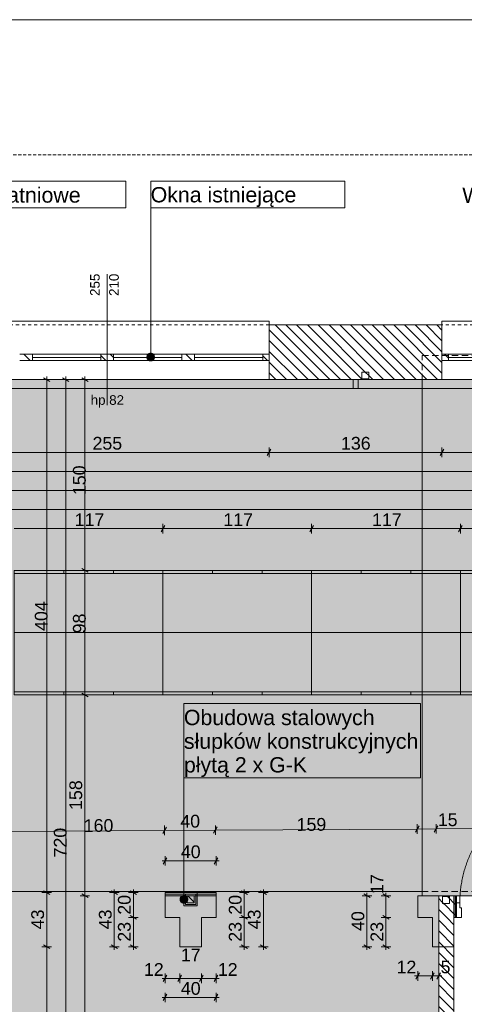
# Model space of a CAD drawing. Extents: x 180 to 6240, y 54 to 2910.
# Tile 15 of 17: x 3713 to 4412, y 1361 to 2910. Entities that reach past the tile are written whole.
import ezdxf
from ezdxf.xclip import XClip

# ---------------------------------------------------------------- set-up
doc = ezdxf.new("R2010")
doc.units = 0
doc.header["$MEASUREMENT"] = 0
doc.header["$XCLIPFRAME"] = 0
doc.linetypes.add('Przerywana', pattern=[48, 24, -24])
doc.linetypes.add('Przerywana długa', pattern=[78, 50, -28])
for name, color, linetype in [('280-A Dachy Powłoki', 7, 'Continuous'), ('300-W Płytki podłogi', 7, 'Continuous'), ('320-W Umeblowanie', 7, 'Continuous'), ('399-W Wymiary i opisy', 7, 'Continuous'), ('420-K Ściany', 7, 'Continuous'), ('422-K ściany etap 2', 7, 'Continuous'), ('440-K Słupy', 7, 'Continuous'), ('460-K Stropy - wymieniane warstwy', 7, 'Continuous'), ('810-G Ogólne', 7, 'Continuous'), ('820-G Rysunki Obrazki', 7, 'Continuous'), ('840-G Znaczniki ogólne', 7, 'Continuous')]:
    doc.layers.add(name, color=color, linetype=linetype)
doc.styles.add('STYL_AUTOMATYCZNY_2', font='arial.ttf')
doc.styles.add('STYL_AUTOMATYCZNY_3', font='arial.ttf')
pattern_1 = [(135, (4271.063, -7264.17), (8.485281, 8.485281), [])]
pattern_2 = [(0, (4271.063, -7264.17), (0, 15), [0, -15])]

# ---------------------------------------------------------------- blocks, each defined once
blk = doc.blocks.new('*X2')
at = {"layer": '300-W Płytki podłogi', "linetype": 'Continuous', "lineweight": 25}
blk.add_hatch(color=150, dxfattribs=at).paths.add_polyline_path([(361.2, 903.8), (4372.1, 903.8), (4372.1, 1531.8), (5174.1, 1531.8), (5174.1, 2343.8), (425.2, 2343.8), (425.2, 2301.8), (361.2, 2301.8)])
blk = doc.blocks.new('Rysunek_1_1', base_point=(4271.1, -7264.2))
at = {"layer": '320-W Umeblowanie', "linetype": 'Continuous', "lineweight": 0}
h = blk.add_hatch(dxfattribs=at)
h.set_pattern_fill('Gips_0001', color=94, style=0, pattern_type=2)
h.set_pattern_definition(pattern_2)
h.paths.add_polyline_path([(3973.6, 1536.8), (3971.1, 1536.8), (3973.6, 1534.3)])
h = blk.add_hatch(dxfattribs=at)
h.set_pattern_fill('Gips_0001', color=94, style=0, pattern_type=2)
h.set_pattern_definition(pattern_2)
h.paths.add_polyline_path([(3973.6, 1534.3), (3971.1, 1536.8), (3971.1, 1534.3)])
h = blk.add_hatch(dxfattribs=at)
h.set_pattern_fill('Gips_0001', color=94, style=0, pattern_type=2)
h.set_pattern_definition(pattern_2)
h.paths.add_polyline_path([(3973.6, 1518.3), (3973.6, 1534.3), (3971.1, 1534.3), (3971.1, 1518.3)])
h = blk.add_hatch(dxfattribs=at)
h.set_pattern_fill('Gips_0001', color=94, style=0, pattern_type=2)
h.set_pattern_definition(pattern_2)
h.paths.add_polyline_path([(3973.6, 1534.3), (3989.6, 1534.3), (3989.6, 1536.8), (3973.6, 1536.8)])
h = blk.add_hatch(dxfattribs=at)
h.set_pattern_fill('Gips_0001', color=94, style=0, pattern_type=2)
h.set_pattern_definition(pattern_2)
h.paths.add_polyline_path([(3976.1, 1534.3), (3973.6, 1534.3), (3976.1, 1531.8)])
h = blk.add_hatch(dxfattribs=at)
h.set_pattern_fill('Gips_0001', color=94, style=0, pattern_type=2)
h.set_pattern_definition(pattern_2)
h.paths.add_polyline_path([(3976.1, 1531.8), (3973.6, 1534.3), (3973.6, 1531.8)])
h = blk.add_hatch(dxfattribs=at)
h.set_pattern_fill('Gips_0001', color=94, style=0, pattern_type=2)
h.set_pattern_definition(pattern_2)
h.paths.add_polyline_path([(3976.1, 1531.8), (3987.1, 1531.8), (3987.1, 1534.3), (3976.1, 1534.3)])
h = blk.add_hatch(dxfattribs=at)
h.set_pattern_fill('Gips_0001', color=94, style=0, pattern_type=2)
h.set_pattern_definition(pattern_2)
h.paths.add_polyline_path([(3987.1, 1531.8), (3989.6, 1534.3), (3987.1, 1534.3)])
h = blk.add_hatch(dxfattribs=at)
h.set_pattern_fill('Gips_0001', color=94, style=0, pattern_type=2)
h.set_pattern_definition(pattern_2)
h.paths.add_polyline_path([(3987.1, 1531.8), (3989.6, 1531.8), (3989.6, 1534.3)])
h = blk.add_hatch(dxfattribs=at)
h.set_pattern_fill('Gips_0001', color=94, style=0, pattern_type=2)
h.set_pattern_definition(pattern_2)
h.paths.add_polyline_path([(3989.6, 1534.3), (3992.1, 1536.8), (3989.6, 1536.8)])
h = blk.add_hatch(dxfattribs=at)
h.set_pattern_fill('Gips_0001', color=94, style=0, pattern_type=2)
h.set_pattern_definition(pattern_2)
h.paths.add_polyline_path([(3989.6, 1534.3), (3992.1, 1534.3), (3992.1, 1536.8)])
h = blk.add_hatch(dxfattribs=at)
h.set_pattern_fill('Gips_0001', color=94, style=0, pattern_type=2)
h.set_pattern_definition(pattern_2)
h.paths.add_polyline_path([(3989.6, 1534.3), (3989.6, 1518.3), (3992.1, 1518.3), (3992.1, 1534.3)])
h = blk.add_hatch(dxfattribs=at)
h.set_pattern_fill('Gips_0001', color=94, style=0, pattern_type=2)
h.set_pattern_definition(pattern_2)
h.paths.add_polyline_path([(3971.1, 1518.3), (3971.1, 1515.8), (3973.6, 1518.3)])
h = blk.add_hatch(dxfattribs=at)
h.set_pattern_fill('Gips_0001', color=94, style=0, pattern_type=2)
h.set_pattern_definition(pattern_2)
h.paths.add_polyline_path([(3973.6, 1518.3), (3971.1, 1515.8), (3973.6, 1515.8)])
h = blk.add_hatch(dxfattribs=at)
h.set_pattern_fill('Gips_0001', color=94, style=0, pattern_type=2)
h.set_pattern_definition(pattern_2)
h.paths.add_polyline_path([(3976.1, 1520.8), (3976.1, 1531.8), (3973.6, 1531.8), (3973.6, 1520.8)])
h = blk.add_hatch(dxfattribs=at)
h.set_pattern_fill('Gips_0001', color=94, style=0, pattern_type=2)
h.set_pattern_definition(pattern_2)
h.paths.add_polyline_path([(3976.1, 1520.8), (3973.6, 1518.3), (3976.1, 1518.3)])
h = blk.add_hatch(dxfattribs=at)
h.set_pattern_fill('Gips_0001', color=94, style=0, pattern_type=2)
h.set_pattern_definition(pattern_2)
h.paths.add_polyline_path([(3973.6, 1520.8), (3973.6, 1518.3), (3976.1, 1520.8)])
h = blk.add_hatch(dxfattribs=at)
h.set_pattern_fill('Gips_0001', color=94, style=0, pattern_type=2)
h.set_pattern_definition(pattern_2)
h.paths.add_polyline_path([(3989.6, 1518.3), (3973.6, 1518.3), (3973.6, 1515.8), (3989.6, 1515.8)])
h = blk.add_hatch(dxfattribs=at)
h.set_pattern_fill('Gips_0001', color=94, style=0, pattern_type=2)
h.set_pattern_definition(pattern_2)
h.paths.add_polyline_path([(3987.1, 1520.8), (3976.1, 1520.8), (3976.1, 1518.3), (3987.1, 1518.3)])
h = blk.add_hatch(dxfattribs=at)
h.set_pattern_fill('Gips_0001', color=94, style=0, pattern_type=2)
h.set_pattern_definition(pattern_2)
h.paths.add_polyline_path([(3987.1, 1531.8), (3987.1, 1520.8), (3989.6, 1520.8), (3989.6, 1531.8)])
h = blk.add_hatch(dxfattribs=at)
h.set_pattern_fill('Gips_0001', color=94, style=0, pattern_type=2)
h.set_pattern_definition(pattern_2)
h.paths.add_polyline_path([(3987.1, 1520.8), (3989.6, 1518.3), (3989.6, 1520.8)])
h = blk.add_hatch(dxfattribs=at)
h.set_pattern_fill('Gips_0001', color=94, style=0, pattern_type=2)
h.set_pattern_definition(pattern_2)
h.paths.add_polyline_path([(3987.1, 1518.3), (3989.6, 1518.3), (3987.1, 1520.8)])
h = blk.add_hatch(dxfattribs=at)
h.set_pattern_fill('Gips_0001', color=94, style=0, pattern_type=2)
h.set_pattern_definition(pattern_2)
h.paths.add_polyline_path([(3989.6, 1515.8), (3992.1, 1515.8), (3989.6, 1518.3)])
h = blk.add_hatch(dxfattribs=at)
h.set_pattern_fill('Gips_0001', color=94, style=0, pattern_type=2)
h.set_pattern_definition(pattern_2)
h.paths.add_polyline_path([(3989.6, 1518.3), (3992.1, 1515.8), (3992.1, 1518.3)])
at = {"layer": '420-K Ściany', "linetype": 'Continuous', "lineweight": 13}
h = blk.add_hatch(dxfattribs=at)
h.set_pattern_fill('Ściany_istniejące_0001', color=8, style=0, pattern_type=2)
h.set_pattern_definition(pattern_1)
h.paths.add_polyline_path([(4105.2, 2429.8), (4105.2, 2343.8), (4377.2, 2343.8), (4377.2, 2429.8)])
h.paths.add_polyline_path([(4262.2, 2344.8), (4251.2, 2344.8), (4251.2, 2355.8), (4262.2, 2355.8)], flags=0)
h = blk.add_hatch(dxfattribs=at)
h.set_pattern_fill('Ściany_istniejące_0001', color=8, style=0, pattern_type=2)
h.set_pattern_definition(pattern_1)
h.paths.add_polyline_path([(4372.1, 1497.8), (4396.1, 1497.8), (4380.5, 1519.8), (4378.1, 1519.8), (4378.1, 1523.3), (4372.1, 1531.8)])
h = blk.add_hatch(dxfattribs=at)
h.set_pattern_fill('Ściany_istniejące_0001', color=8, style=0, pattern_type=2)
h.set_pattern_definition(pattern_1)
h.paths.add_polyline_path([(4372.1, 1531.8), (4378.1, 1523.3), (4378.1, 1530.8), (4389.1, 1530.8), (4389.1, 1519.8), (4380.5, 1519.8), (4396.1, 1497.8), (4396.1, 1531.8)])
h = blk.add_hatch(dxfattribs=at)
h.set_pattern_fill('Ściany_istniejące_0001', color=8, style=0, pattern_type=2)
h.set_pattern_definition(pattern_1)
h.paths.add_polyline_path([(4396.1, 1497.8), (4399.2, 1497.8), (4399.2, 1531.8), (4396.1, 1531.8)])
h = blk.add_hatch(dxfattribs=at)
h.set_pattern_fill('Ściany_istniejące_0001', color=8, style=0, pattern_type=2)
h.set_pattern_definition(pattern_1)
h.paths.add_polyline_path([(4372.1, 1497.8), (4372.1, 903.8), (4396.1, 903.8), (4396.1, 1497.8)])
at = {"layer": '422-K ściany etap 2', "linetype": 'Continuous', "lineweight": 13}
h = blk.add_hatch(dxfattribs=at)
h.set_pattern_fill('Ściany_istniejące_0001', color=8, style=0, pattern_type=2)
h.set_pattern_definition(pattern_1)
h.paths.add_polyline_path([(3722.7, 2383.8), (3712.7, 2383.8), (3712.7, 2373.8), (3722.7, 2373.8)])
h = blk.add_hatch(dxfattribs=at)
h.set_pattern_fill('Ściany_istniejące_0001', color=8, style=0, pattern_type=2)
h.set_pattern_definition(pattern_1)
h.paths.add_polyline_path([(3722.7, 2373.8), (3732.7, 2373.8), (3732.7, 2383.8), (3722.7, 2383.8)])
h = blk.add_hatch(dxfattribs=at)
h.set_pattern_fill('Ściany_istniejące_0001', color=8, style=0, pattern_type=2)
h.set_pattern_definition(pattern_1)
h.paths.add_polyline_path([(3850.2, 2383.8), (3840.2, 2383.8), (3840.2, 2373.8), (3850.2, 2373.8)])
h = blk.add_hatch(dxfattribs=at)
h.set_pattern_fill('Ściany_istniejące_0001', color=8, style=0, pattern_type=2)
h.set_pattern_definition(pattern_1)
h.paths.add_polyline_path([(3850.2, 2373.8), (3860.2, 2373.8), (3860.2, 2383.8), (3850.2, 2383.8)])
h = blk.add_hatch(dxfattribs=at)
h.set_pattern_fill('Ściany_istniejące_0001', color=8, style=0, pattern_type=2)
h.set_pattern_definition(pattern_1)
h.paths.add_polyline_path([(3977.7, 2383.8), (3967.7, 2383.8), (3967.7, 2373.8), (3977.7, 2373.8)])
h = blk.add_hatch(dxfattribs=at)
h.set_pattern_fill('Ściany_istniejące_0001', color=8, style=0, pattern_type=2)
h.set_pattern_definition(pattern_1)
h.paths.add_polyline_path([(3977.7, 2373.8), (3987.7, 2373.8), (3987.7, 2383.8), (3977.7, 2383.8)])
h = blk.add_hatch(dxfattribs=at)
h.set_pattern_fill('Ściany_istniejące_0001', color=8, style=0, pattern_type=2)
h.set_pattern_definition(pattern_1)
h.paths.add_polyline_path([(4105.2, 2383.8), (4095.2, 2383.8), (4095.2, 2373.8), (4105.2, 2373.8)])
h = blk.add_hatch(dxfattribs=at)
h.set_pattern_fill('Ściany_istniejące_0001', color=8, style=0, pattern_type=2)
h.set_pattern_definition(pattern_1)
h.paths.add_polyline_path([(4377.2, 2373.8), (4387.2, 2373.8), (4387.2, 2383.8), (4377.2, 2383.8)])
at = {"layer": '440-K Słupy', "linetype": 'Continuous', "lineweight": 13}
h = blk.add_hatch(dxfattribs=at)
h.set_pattern_fill('Ściany_istniejące_0001', color=8, style=0, pattern_type=2)
h.set_pattern_definition(pattern_1)
h.paths.add_polyline_path([(4251.2, 2344.8), (4262.2, 2344.8), (4262.2, 2355.8), (4251.2, 2355.8)])
h = blk.add_hatch(dxfattribs=at)
h.set_pattern_fill('Ściany_istniejące_0001', color=8, style=0, pattern_type=2)
h.set_pattern_definition(pattern_1)
h.paths.add_polyline_path([(3976.1, 1520.8), (3987.1, 1520.8), (3987.1, 1531.8), (3976.1, 1531.8)])
h = blk.add_hatch(dxfattribs=at)
h.set_pattern_fill('Ściany_istniejące_0001', color=8, style=0, pattern_type=2)
h.set_pattern_definition(pattern_1)
h.paths.add_polyline_path([(4378.1, 1519.8), (4389.1, 1519.8), (4389.1, 1530.8), (4378.1, 1530.8)])
at = {"layer": '820-G Rysunki Obrazki', "linetype": 'Continuous', "lineweight": 13}
for points in [[(3912.8, 2379.2), (3913.2, 2376.9), (3914.5, 2374.9), (3916.5, 2373.6), (3918.8, 2373.2), (3921, 2373.6), (3923, 2374.9), (3924.3, 2376.9), (3924.8, 2379.2), (3924.3, 2381.5), (3923, 2383.4), (3921, 2384.7), (3918.8, 2385.2), (3916.5, 2384.7), (3914.5, 2383.4), (3913.2, 2381.5)], [(3965.1, 1526.3), (3965.5, 1524), (3966.8, 1522.1), (3968.8, 1520.8), (3971.1, 1520.3), (3973.4, 1520.8), (3975.3, 1522.1), (3976.6, 1524), (3977.1, 1526.3), (3976.6, 1528.6), (3975.3, 1530.6), (3973.4, 1531.9), (3971.1, 1532.3), (3968.8, 1531.9), (3966.8, 1530.6), (3965.5, 1528.6)]]:
    blk.add_hatch(color=154, dxfattribs=at).paths.add_polyline_path(points)
at = {"layer": '280-A Dachy Powłoki', "color": 7, "linetype": 'Przerywana długa', "lineweight": 13, "ltscale": 0.2, "flags": 128}
for points in [[(4346.1, 1531.8), (4346.1, 2382)], [(4346.1, 2382), (5174.1, 2382)], [(258.2, 2343.8), (4346.1, 2343.8)], [(4346.1, 2343.8), (4346.1, 1538.6)], [(258.2, 1538.6), (5174.1, 1538.6)], [(4346.1, 1538.6), (258.2, 1538.6)], [(5174.1, 1531.8), (4346.1, 1531.8)]]:
    blk.add_lwpolyline(points, dxfattribs=at)
at = {"layer": '300-W Płytki podłogi', "color": 150, "linetype": 'Continuous', "lineweight": 5, "ltscale": 0.2, "flags": 128}
blk.add_lwpolyline([(361.2, 903.8), (361.2, 2301.8), (425.2, 2301.8), (425.2, 2343.8), (5174.1, 2343.8), (5174.1, 1531.8), (4372.1, 1531.8), (4372.1, 903.8)], close=True, dxfattribs=at)
at = {"layer": '320-W Umeblowanie', "color": 150, "linetype": 'Continuous', "lineweight": 0, "ltscale": 0.2}
for p, q in [((3704.1, 2038.8), (3938.1, 2038.8)), ((3782.1, 2043.8), (3782.1, 2038.8)), ((3860.1, 2043.8), (3860.1, 2038.8)), ((3938.1, 2043.8), (3938.1, 2038.8)), ((3938.1, 2038.8), (4172.1, 2038.8)), ((4016.1, 2043.8), (4016.1, 2038.8)), ((4094.1, 2043.8), (4094.1, 2038.8)), ((4172.1, 2043.8), (4172.1, 2038.8)), ((4172.1, 2038.8), (4406.1, 2038.8)), ((4250.1, 2043.8), (4250.1, 2038.8)), ((4328.1, 2043.8), (4328.1, 2038.8)), ((4406.1, 2043.8), (4406.1, 2038.8)), ((4406.1, 2038.8), (4640.1, 2038.8)), ((3704.1, 1852.8), (3938.1, 1852.8)), ((3782.1, 1847.8), (3782.1, 1852.8)), ((3860.1, 1847.8), (3860.1, 1852.8)), ((3938.1, 1852.8), (4172.1, 1852.8)), ((3938.1, 1847.8), (3938.1, 1852.8)), ((4016.1, 1847.8), (4016.1, 1852.8)), ((4094.1, 1847.8), (4094.1, 1852.8)), ((4172.1, 1852.8), (4406.1, 1852.8)), ((4172.1, 1847.8), (4172.1, 1852.8)), ((4250.1, 1847.8), (4250.1, 1852.8)), ((4328.1, 1847.8), (4328.1, 1852.8)), ((4406.1, 1852.8), (4640.1, 1852.8)), ((4406.1, 1847.8), (4406.1, 1852.8))]:
    blk.add_line(p, q, dxfattribs=at)
at = {"layer": '320-W Umeblowanie', "color": 150, "linetype": 'Continuous', "lineweight": 0, "ltscale": 0.2, "flags": 128}
for points in [[(3704.1, 2043.8), (3938.1, 2043.8), (3938.1, 1945.8), (3704.1, 1945.8)], [(3938.1, 2043.8), (4172.1, 2043.8), (4172.1, 1945.8), (3938.1, 1945.8)], [(4172.1, 2043.8), (4406.1, 2043.8), (4406.1, 1945.8), (4172.1, 1945.8)], [(4406.1, 2043.8), (4640.1, 2043.8), (4640.1, 1945.8), (4406.1, 1945.8)], [(3704.1, 1847.8), (3938.1, 1847.8), (3938.1, 1945.8), (3704.1, 1945.8)], [(3938.1, 1847.8), (4172.1, 1847.8), (4172.1, 1945.8), (3938.1, 1945.8)], [(4172.1, 1847.8), (4406.1, 1847.8), (4406.1, 1945.8), (4172.1, 1945.8)], [(4406.1, 1847.8), (4640.1, 1847.8), (4640.1, 1945.8), (4406.1, 1945.8)]]:
    blk.add_lwpolyline(points, close=True, dxfattribs=at)
at = {"layer": '320-W Umeblowanie', "color": 94, "linetype": 'Continuous', "lineweight": 0, "ltscale": 0.2, "flags": 128}
for points in [[(4021.6, 1536.8), (3941.6, 1536.8)], [(3941.6, 1536.8), (3941.6, 1534.3)], [(4021.6, 1534.3), (3941.6, 1534.3)], [(3941.6, 1534.3), (3941.6, 1531.8)], [(3941.6, 1534.3), (4021.6, 1534.3)], [(3971.1, 1536.8), (3973.6, 1536.8)], [(3971.1, 1536.8), (3971.1, 1518.3)], [(3989.6, 1536.8), (3973.6, 1536.8)], [(3973.6, 1534.3), (3976.1, 1534.3)], [(3973.6, 1534.3), (3973.6, 1518.3)], [(3973.6, 1518.3), (3973.6, 1534.3)], [(3973.6, 1534.3), (3989.6, 1534.3)], [(3987.1, 1534.3), (3976.1, 1534.3)], [(3989.6, 1534.3), (3987.1, 1534.3)], [(3992.1, 1536.8), (3989.6, 1536.8)], [(3989.6, 1534.3), (3989.6, 1518.3)], [(3989.6, 1520.8), (3989.6, 1534.3)], [(3992.1, 1515.8), (3992.1, 1536.8)], [(4021.6, 1534.3), (4021.6, 1536.8)], [(4021.6, 1531.8), (4021.6, 1534.3)], [(3941.6, 1531.8), (4021.6, 1531.8)], [(3971.1, 1515.8), (3971.1, 1518.3)], [(3973.6, 1518.3), (3976.1, 1518.3)], [(3989.6, 1518.3), (3973.6, 1518.3)], [(3976.1, 1520.8), (3976.1, 1531.8)], [(3976.1, 1531.8), (3987.1, 1531.8)], [(3987.1, 1520.8), (3976.1, 1520.8)], [(3976.1, 1518.3), (3989.6, 1518.3)], [(3987.1, 1531.8), (3987.1, 1520.8)], [(3989.6, 1518.3), (3989.6, 1520.8)], [(3971.1, 1515.8), (3989.6, 1515.8)], [(3992.1, 1515.8), (3989.6, 1515.8)]]:
    blk.add_lwpolyline(points, dxfattribs=at)
at = {"layer": '399-W Wymiary i opisy', "color": 154, "linetype": 'Continuous', "lineweight": 13, "ltscale": 0.2}
for p, q in [((3762.7, 2343.8), (3747.7, 2343.8)), ((3760.2, 2340.9), (3750.2, 2346.7)), ((3755.2, 2343.8), (3755.2, 2348.7)), ((3755.2, 1536.8), (3755.2, 2343.8)), ((3792.7, 2343.8), (3777.7, 2343.8)), ((3790.2, 2340.9), (3780.2, 2346.7)), ((3785.2, 2343.8), (3785.2, 2348.7)), ((3785.2, 903.8), (3785.2, 2343.8)), ((3822.7, 2343.8), (3807.7, 2343.8)), ((3820.2, 2340.9), (3810.2, 2346.7)), ((3815.2, 2343.8), (3815.2, 2348.7)), ((3815.2, 2043.8), (3815.2, 2343.8)), ((4108, 2234.4), (4102.3, 2224.4)), ((4105.2, 2221.9), (4105.2, 2236.9)), ((4380, 2234.4), (4374.3, 2224.4)), ((4377.2, 2221.9), (4377.2, 2236.9)), ((3595.2, 2229.4), (4105.2, 2229.4)), ((4105.2, 2229.4), (4377.2, 2229.4)), ((4377.2, 2229.4), (4887.2, 2229.4)), ((361.2, 2199.4), (5174.1, 2199.4)), ((662.1, 2169.4), (4874.1, 2169.4)), ((662.1, 2139.4), (4874.1, 2139.4)), ((3704.1, 2109.4), (3938.1, 2109.4)), ((3940.9, 2114.4), (3935.2, 2104.4)), ((3938.1, 2101.9), (3938.1, 2116.9)), ((3938.1, 2109.4), (4172.1, 2109.4)), ((4174.9, 2114.4), (4169.2, 2104.4)), ((4172.1, 2101.9), (4172.1, 2116.9)), ((4172.1, 2109.4), (4406.1, 2109.4)), ((4408.9, 2114.4), (4403.2, 2104.4)), ((4406.1, 2101.9), (4406.1, 2116.9)), ((4406.1, 2109.4), (4640.1, 2109.4)), ((3810.2, 2046.7), (3820.2, 2040.9)), ((3822.7, 2043.8), (3807.7, 2043.8)), ((3815.2, 1847.8), (3815.2, 2043.8)), ((3822.7, 1847.8), (3807.7, 1847.8)), ((3810.2, 1850.7), (3820.2, 1844.9)), ((3815.2, 1531.8), (3815.2, 1847.8)), ((3940.7, 1642.2), (3940.8, 1627.2)), ((4020.7, 1642.6), (4020.8, 1627.6)), ((4335.4, 1631.9), (4341.1, 1641.9)), ((4338.2, 1644.4), (4338.3, 1629.4)), ((4365, 1632.1), (4370.7, 1642.1)), ((4367.8, 1644.6), (4367.9, 1629.6)), ((3940.8, 1634.7), (3620.8, 1632.8)), ((3937.9, 1629.6), (3943.6, 1639.7)), ((4020.8, 1635.1), (3940.8, 1634.7)), ((4017.9, 1630.1), (4023.6, 1640.1)), ((4338.3, 1636.9), (4020.8, 1635.1)), ((4367.9, 1637.1), (4338.3, 1636.9)), ((5173.4, 1641.7), (4367.9, 1637.1)), ((3936.7, 1586.8), (3941.6, 1586.8)), ((3944.4, 1591.8), (3938.7, 1581.8)), ((3941.6, 1579.3), (3941.6, 1594.3)), ((3941.6, 1586.8), (4021.6, 1586.8)), ((4018.7, 1581.8), (4024.4, 1591.8)), ((4021.6, 1579.3), (4021.6, 1594.3)), ((4021.6, 1586.8), (4026.5, 1586.8)), ((3762.7, 1536.8), (3747.7, 1536.8)), ((3750.2, 1539.7), (3760.2, 1533.9)), ((3755.2, 1451.8), (3755.2, 1536.8)), ((3810.2, 1534.7), (3820.2, 1528.9)), ((3869.1, 1536.8), (3854.1, 1536.8)), ((3866.6, 1533.9), (3856.6, 1539.7)), ((3861.6, 1536.8), (3861.6, 1541.7)), ((3861.6, 1451.8), (3861.6, 1536.8)), ((3899.1, 1536.8), (3884.1, 1536.8)), ((3896.6, 1533.9), (3886.6, 1539.7)), ((3891.6, 1536.8), (3891.6, 1541.7)), ((3891.6, 1497.8), (3891.6, 1536.8)), ((4073.6, 1536.8), (4058.6, 1536.8)), ((4071.1, 1533.9), (4061.1, 1539.7)), ((4066.1, 1536.8), (4066.1, 1541.7)), ((4066.1, 1497.8), (4066.1, 1536.8)), ((4103.6, 1536.8), (4088.6, 1536.8)), ((4101.1, 1533.9), (4091.1, 1539.7)), ((4096.1, 1536.8), (4096.1, 1541.7)), ((4096.1, 1451.8), (4096.1, 1536.8)), ((4264.1, 1528.9), (4254.1, 1534.7)), ((4259.1, 1531.8), (4259.1, 1536.7)), ((4294.1, 1528.9), (4284.1, 1534.7)), ((4289.1, 1531.8), (4289.1, 1536.7)), ((3822.7, 1531.8), (3807.7, 1531.8)), ((3815.2, 903.8), (3815.2, 1531.8)), ((4266.6, 1531.8), (4251.6, 1531.8)), ((4259.1, 1451.8), (4259.1, 1531.8)), ((4296.6, 1531.8), (4281.6, 1531.8)), ((4289.1, 1497.8), (4289.1, 1531.8)), ((3899.1, 1497.8), (3884.1, 1497.8)), ((3886.6, 1500.7), (3896.6, 1494.9)), ((3891.6, 1451.8), (3891.6, 1497.8)), ((4073.6, 1497.8), (4058.6, 1497.8)), ((4061.1, 1500.7), (4071.1, 1494.9)), ((4066.1, 1451.8), (4066.1, 1497.8)), ((4296.6, 1497.8), (4281.6, 1497.8)), ((4284.1, 1500.7), (4294.1, 1494.9)), ((4289.1, 1451.8), (4289.1, 1497.8)), ((3762.7, 1451.8), (3747.7, 1451.8)), ((3750.2, 1454.7), (3760.2, 1448.9)), ((3755.2, 903.8), (3755.2, 1451.8)), ((3869.1, 1451.8), (3854.1, 1451.8)), ((3856.6, 1454.7), (3866.6, 1448.9)), ((3861.6, 1446.9), (3861.6, 1451.8)), ((3899.1, 1451.8), (3884.1, 1451.8)), ((3886.6, 1454.7), (3896.6, 1448.9)), ((3891.6, 1446.9), (3891.6, 1451.8)), ((4073.6, 1451.8), (4058.6, 1451.8)), ((4061.1, 1454.7), (4071.1, 1448.9)), ((4066.1, 1446.9), (4066.1, 1451.8)), ((4103.6, 1451.8), (4088.6, 1451.8)), ((4091.1, 1454.7), (4101.1, 1448.9)), ((4096.1, 1446.9), (4096.1, 1451.8)), ((4266.6, 1451.8), (4251.6, 1451.8)), ((4254.1, 1454.7), (4264.1, 1448.9)), ((4259.1, 1446.9), (4259.1, 1451.8)), ((4296.6, 1451.8), (4281.6, 1451.8)), ((4284.1, 1454.7), (4294.1, 1448.9)), ((4289.1, 1446.9), (4289.1, 1451.8)), ((4341.9, 1410.7), (4336.2, 1400.7)), ((4339.1, 1398.2), (4339.1, 1413.2)), ((4364.9, 1410.7), (4359.2, 1400.7)), ((4362.1, 1398.2), (4362.1, 1413.2)), ((4369.2, 1400.7), (4374.9, 1410.7)), ((4372.1, 1398.2), (4372.1, 1413.2)), ((3936.7, 1401.9), (3941.6, 1401.9)), ((3944.4, 1406.9), (3938.7, 1396.9)), ((3941.6, 1394.4), (3941.6, 1409.4)), ((3941.6, 1401.9), (3964.6, 1401.9)), ((3967.4, 1406.9), (3961.7, 1396.9)), ((3964.6, 1394.4), (3964.6, 1409.4)), ((3964.6, 1401.9), (3998.6, 1401.9)), ((4001.4, 1406.9), (3995.7, 1396.9)), ((3998.6, 1394.4), (3998.6, 1409.4)), ((3998.6, 1401.9), (4021.6, 1401.9)), ((4018.7, 1396.9), (4024.4, 1406.9)), ((4021.6, 1394.4), (4021.6, 1409.4)), ((4021.6, 1401.9), (4026.5, 1401.9)), ((4334.2, 1405.7), (4339.1, 1405.7)), ((4339.1, 1405.7), (4362.1, 1405.7)), ((4362.1, 1405.7), (4372.1, 1405.7)), ((4372.1, 1405.7), (4377, 1405.7)), ((3941.6, 1364.4), (3941.6, 1379.4)), ((4021.6, 1364.4), (4021.6, 1379.4)), ((3936.7, 1371.9), (3941.6, 1371.9)), ((3944.4, 1376.9), (3938.7, 1366.9)), ((3941.6, 1371.9), (4021.6, 1371.9)), ((4018.7, 1366.9), (4024.4, 1376.9)), ((4021.6, 1371.9), (4026.5, 1371.9))]:
    blk.add_line(p, q, dxfattribs=at)
at = {"layer": '420-K Ściany', "color": 7, "linetype": 'Continuous', "lineweight": 13, "ltscale": 0.2}
for p, q in [((4399.2, 1520.8), (4399.2, 1531.8)), ((4399.2, 1497.8), (4399.2, 1520.8))]:
    blk.add_line(p, q, dxfattribs=at)
at = {"layer": '420-K Ściany', "color": 7, "linetype": 'Continuous', "lineweight": 50, "ltscale": 0.2}
for p, q in [((4399.2, 1520.8), (4399.2, 1531.8)), ((4399.2, 1497.8), (4399.2, 1520.8)), ((4399.2, 1497.8), (4399.2, 1520.8))]:
    blk.add_line(p, q, dxfattribs=at)
at = {"layer": '420-K Ściany', "color": 7, "linetype": 'Continuous', "lineweight": 20, "ltscale": 0.2}
for p, q in [((4405.3, 1520.8), (4399.2, 1520.8)), ((4399.2, 1520.8), (4399.2, 1497.8)), ((4405.3, 1512.8), (4405.3, 1520.8)), ((4407.7, 1512.8), (4405.3, 1512.8)), ((4407.7, 1497.8), (4407.7, 1512.8)), ((4399.2, 1497.8), (4407.7, 1497.8))]:
    blk.add_line(p, q, dxfattribs=at)
at = {"layer": '420-K Ściany', "color": 7, "linetype": 'Continuous', "lineweight": 13, "ltscale": 0.2, "flags": 128}
for points in [[(4377.2, 2429.8), (4105.2, 2429.8)], [(4105.2, 2343.8), (4377.2, 2343.8)], [(3964.6, 1531.8), (3941.6, 1531.8)], [(3941.6, 1497.8), (3941.6, 1531.8)], [(3976.1, 1531.8), (3964.6, 1531.8)], [(3998.6, 1531.8), (3987.1, 1531.8)], [(4021.6, 1531.8), (3998.6, 1531.8)], [(4021.6, 1497.8), (4021.6, 1531.8)], [(4362.1, 1531.8), (4339.1, 1531.8)], [(4339.1, 1497.8), (4339.1, 1531.8)], [(4396.1, 1531.8), (4362.1, 1531.8)], [(4372.1, 1531.8), (4372.1, 1497.8)], [(4399.2, 1531.8), (4372.1, 1531.8)], [(4396.1, 1451.8), (4396.1, 1531.8)], [(3941.6, 1497.8), (3964.6, 1497.8)], [(3964.6, 1497.8), (3964.6, 1451.8)], [(3998.6, 1451.8), (3998.6, 1497.8)], [(3998.6, 1497.8), (4021.6, 1497.8)], [(4339.1, 1497.8), (4362.1, 1497.8)], [(4362.1, 1497.8), (4362.1, 1451.8)], [(4372.1, 1497.8), (4372.1, 903.8)], [(4396.1, 1497.8), (4399.2, 1497.8)], [(4396.1, 903.8), (4396.1, 1497.8)], [(3998.6, 1451.8), (3964.6, 1451.8)], [(4396.1, 1451.8), (4362.1, 1451.8)]]:
    blk.add_lwpolyline(points, dxfattribs=at)
at = {"layer": '420-K Ściany', "color": 7, "linetype": 'Continuous', "lineweight": 13, "ltscale": 0.2}
blk.add_arc((4590.1, 1520.8), 184.8, 90, 180, dxfattribs=at)
at = {"layer": '422-K ściany etap 2', "color": 7, "linetype": 'Continuous', "lineweight": 15, "ltscale": 0.2}
blk.add_line((3850.2, 2509.8), (3850.2, 2303.8), dxfattribs=at)
at = {"layer": '422-K ściany etap 2', "color": 7, "linetype": 'Continuous', "lineweight": 13, "ltscale": 0.2}
for p, q in [((4105.2, 2435.8), (3595.2, 2435.8)), ((4105.2, 2429.8), (4105.2, 2435.8)), ((4887.2, 2435.8), (4377.2, 2435.8)), ((4377.2, 2435.8), (4377.2, 2429.8)), ((4105.2, 2383.8), (4105.2, 2429.8)), ((4105.2, 2383.8), (4105.2, 2429.8)), ((4377.2, 2383.8), (4377.2, 2429.8)), ((4377.2, 2383.8), (4377.2, 2429.8)), ((3722.7, 2383.8), (3712.7, 2383.8)), ((3712.7, 2373.8), (3722.7, 2373.8)), ((3732.7, 2383.8), (3722.7, 2383.8)), ((3722.7, 2373.8), (3732.7, 2373.8)), ((3732.7, 2373.8), (3732.7, 2383.8)), ((3840.2, 2383.8), (3732.7, 2383.8)), ((3840.2, 2378.8), (3732.7, 2378.8)), ((3732.7, 2373.8), (3840.2, 2373.8)), ((3850.2, 2383.8), (3840.2, 2383.8)), ((3840.2, 2383.8), (3840.2, 2373.8)), ((3840.2, 2373.8), (3850.2, 2373.8)), ((3860.2, 2383.8), (3850.2, 2383.8)), ((3850.2, 2373.8), (3860.2, 2373.8)), ((3860.2, 2373.8), (3860.2, 2383.8)), ((3967.7, 2383.8), (3860.2, 2383.8)), ((3967.7, 2378.8), (3860.2, 2378.8)), ((3860.2, 2373.8), (3967.7, 2373.8)), ((3977.7, 2383.8), (3967.7, 2383.8)), ((3967.7, 2383.8), (3967.7, 2373.8)), ((3967.7, 2373.8), (3977.7, 2373.8)), ((3987.7, 2383.8), (3977.7, 2383.8)), ((3977.7, 2373.8), (3987.7, 2373.8)), ((3987.7, 2373.8), (3987.7, 2383.8)), ((4095.2, 2383.8), (3987.7, 2383.8)), ((4095.2, 2378.8), (3987.7, 2378.8)), ((3987.7, 2373.8), (4095.2, 2373.8)), ((4105.2, 2383.8), (4095.2, 2383.8)), ((4095.2, 2383.8), (4095.2, 2373.8)), ((4095.2, 2373.8), (4105.2, 2373.8)), ((4105.2, 2373.8), (4105.2, 2383.8)), ((4105.2, 2373.8), (4105.2, 2383.8)), ((4105.2, 2373.8), (4105.2, 2383.8)), ((4105.2, 2343.8), (4105.2, 2373.8)), ((4105.2, 2343.8), (4105.2, 2373.8)), ((4377.2, 2373.8), (4377.2, 2383.8)), ((4387.2, 2383.8), (4377.2, 2383.8)), ((4377.2, 2373.8), (4377.2, 2383.8)), ((4377.2, 2373.8), (4377.2, 2383.8)), ((4377.2, 2343.8), (4377.2, 2373.8)), ((4377.2, 2373.8), (4387.2, 2373.8)), ((4377.2, 2343.8), (4377.2, 2373.8)), ((4387.2, 2373.8), (4387.2, 2383.8)), ((4494.7, 2383.8), (4387.2, 2383.8)), ((4494.7, 2378.8), (4387.2, 2378.8)), ((4387.2, 2373.8), (4494.7, 2373.8)), ((4105.2, 2343.8), (4245.2, 2343.8)), ((4105.2, 2343.8), (4245.2, 2343.8)), ((4377.2, 2343.8), (4237.2, 2343.8)), ((4237.2, 2329.8), (4237.2, 2343.8)), ((4377.2, 2343.8), (4237.2, 2343.8)), ((4245.2, 2343.8), (4245.2, 2329.8)), ((4245.2, 2329.8), (3455.2, 2329.8)), ((5027.2, 2329.8), (4237.2, 2329.8))]:
    blk.add_line(p, q, dxfattribs=at)
at = {"layer": '422-K ściany etap 2', "color": 7, "linetype": 'Przerywana', "lineweight": 13, "ltscale": 0.2}
for p, q in [((4105.2, 2429.8), (3595.2, 2429.8)), ((4887.2, 2429.8), (4377.2, 2429.8)), ((4105.2, 2343.8), (3595.2, 2343.8)), ((4887.2, 2343.8), (4377.2, 2343.8))]:
    blk.add_line(p, q, dxfattribs=at)
at = {"layer": '440-K Słupy', "color": 7, "linetype": 'Continuous', "lineweight": 13, "ltscale": 0.2, "flags": 128}
for points in [[(4251.2, 2344.8), (4262.2, 2344.8), (4262.2, 2355.8), (4251.2, 2355.8)], [(3976.1, 1520.8), (3987.1, 1520.8), (3987.1, 1531.8), (3976.1, 1531.8)], [(4378.1, 1519.8), (4389.1, 1519.8), (4389.1, 1530.8), (4378.1, 1530.8)]]:
    blk.add_lwpolyline(points, close=True, dxfattribs=at)
at = {"layer": '460-K Stropy - wymieniane warstwy', "color": 94, "linetype": 'Continuous', "lineweight": 0, "ltscale": 0.2, "flags": 128}
blk.add_lwpolyline([(361.2, 903.8), (4372.1, 903.8), (4372.1, 1531.8), (5174.1, 1531.8), (5174.1, 2343.8), (4489.1, 2343.8), (361.2, 2343.8)], close=True, dxfattribs=at)
at = {"layer": '820-G Rysunki Obrazki', "color": 154, "linetype": 'Continuous', "lineweight": 13, "ltscale": 0.2}
for p, q in [((3879.9, 2655.8), (3558.9, 2655.8)), ((3879.9, 2614.1), (3879.9, 2655.8)), ((4224.3, 2655.8), (3918.8, 2655.8)), ((3918.8, 2655.8), (3918.8, 2614.1)), ((4224.3, 2614.1), (4224.3, 2655.8)), ((3558.9, 2614.1), (3879.9, 2614.1)), ((3558.9, 2614.1), (3879.9, 2614.1)), ((3918.8, 2614.1), (4224.3, 2614.1)), ((3918.8, 2385.2), (3918.8, 2614.1)), ((3918.8, 2614.1), (4224.3, 2614.1)), ((4343.4, 1834.5), (3971.1, 1834.5)), ((3971.1, 1834.5), (3971.1, 1717.3)), ((4343.4, 1717.3), (4343.4, 1834.5)), ((3971.1, 1717.3), (4343.4, 1717.3)), ((3971.1, 1532.3), (3971.1, 1717.3)), ((3971.1, 1717.3), (4343.4, 1717.3))]:
    blk.add_line(p, q, dxfattribs=at)
for centre in [(3918.8, 2379.2), (3971.1, 1526.3)]:
    blk.add_circle(centre, 6, dxfattribs=at)
at = {"color": 7, "linetype": 'Continuous', "lineweight": 13, "ltscale": 0.2}
blk.add_blockref('*X2', (0, 0), dxfattribs=at)
at = {"layer": '399-W Wymiary i opisy', "color": 154, "linetype": 'Continuous', "lineweight": 13, "char_height": 20, "attachment_point": 7, "style": 'STYL_AUTOMATYCZNY_2'}
for s, insert, width in [('\\A1;{\\pql;\\fArial|b0|i0|c238|p0;\\W1.000000;255}', (3827.3, 2233.4), 45.763), ('\\A1;{\\pql;\\fArial|b0|i0|c238|p0;\\W1.000000;136}', (4218.3, 2233.4), 45.763), ('\\A1;{\\pql;\\fArial|b0|i0|c238|p0;\\W1.000000;117}', (3799.2, 2113.4), 43.728), ('\\A1;{\\pql;\\fArial|b0|i0|c238|p0;\\W1.000000;117}', (4033.2, 2113.4), 43.728), ('\\A1;{\\pql;\\fArial|b0|i0|c238|p0;\\W1.000000;117}', (4267.2, 2113.4), 43.728), ('\\A1;{\\pql;\\fArial|b0|i0|c238|p0;\\W1.000000;40}', (3966.3, 1590.8), 30.509), ('\\A1;{\\pql;\\fArial|b0|i0|c238|p0;\\W1.000000;17}', (3966.3, 1428.9), 30.509), ('\\A1;{\\pql;\\fArial|b0|i0|c238|p0;\\W1.000000;12}', (3908.2, 1405.9), 30.509), ('\\A1;{\\pql;\\fArial|b0|i0|c238|p0;\\W1.000000;12}', (4024.5, 1405.9), 30.509), ('\\A1;{\\pql;\\fArial|b0|i0|c238|p0;\\W1.000000;12}', (4305.7, 1409.7), 30.509), ('\\A1;{\\pql;\\fArial|b0|i0|c238|p0;\\W1.000000;5}', (4375, 1409.7), 15.254), ('\\A1;{\\pql;\\fArial|b0|i0|c238|p0;\\W1.000000;40}', (3966.3, 1375.9), 30.509)]:
    blk.add_mtext(s, dxfattribs=dict(at, insert=insert, width=width))
for s, insert, width, rotation in [('\\A1;{\\pql;\\fArial|b0|i0|c238|p0;\\W1.000000;150}', (3816.8, 2162.2), 45.763, 90), ('\\A1;{\\pql;\\fArial|b0|i0|c238|p0;\\W1.000000;404}', (3756.8, 1948.5), 45.763, 90), ('\\A1;{\\pql;\\fArial|b0|i0|c238|p0;\\W1.000000;98}', (3816.8, 1944.7), 30.509, 90), ('\\A1;{\\pql;\\fArial|b0|i0|c238|p0;\\W1.000000;158}', (3811.2, 1666.9), 45.763, 90), ('\\A1;{\\pql;\\fArial|b0|i0|c238|p0;\\W1.000000;40}', (3965.5, 1638.8), 30.509, 0.3285), ('\\A1;{\\pql;\\fArial|b0|i0|c238|p0;\\W1.000000;15}', (4370.7, 1641.1), 30.509, 0.3285), ('\\A1;{\\pql;\\fArial|b0|i0|c238|p0;\\W1.000000;160}', (3813.5, 1632), 45.763, 0.3285), ('\\A1;{\\pql;\\fArial|b0|i0|c238|p0;\\W1.000000;159}', (4148.5, 1633.7), 45.763, 0.3285), ('\\A1;{\\pql;\\fArial|b0|i0|c238|p0;\\W1.000000;720}', (3786.8, 1592.2), 45.763, 90), ('\\A1;{\\pql;\\fArial|b0|i0|c238|p0;\\W1.000000;17}', (4285.1, 1534.7), 30.509, 90), ('\\A1;{\\pql;\\fArial|b0|i0|c238|p0;\\W1.000000;20}', (3887.6, 1502.1), 30.509, 90), ('\\A1;{\\pql;\\fArial|b0|i0|c238|p0;\\W1.000000;20}', (4062.1, 1502.1), 30.509, 90), ('\\A1;{\\pql;\\fArial|b0|i0|c238|p0;\\W1.000000;43}', (3751.2, 1479.1), 30.509, 90), ('\\A1;{\\pql;\\fArial|b0|i0|c238|p0;\\W1.000000;43}', (3857.6, 1479.1), 30.509, 90), ('\\A1;{\\pql;\\fArial|b0|i0|c238|p0;\\W1.000000;43}', (4092.1, 1479.1), 30.509, 90), ('\\A1;{\\pql;\\fArial|b0|i0|c238|p0;\\W1.000000;40}', (4255.1, 1476.6), 30.509, 90), ('\\A1;{\\pql;\\fArial|b0|i0|c238|p0;\\W1.000000;23}', (3887.6, 1459.6), 30.509, 90), ('\\A1;{\\pql;\\fArial|b0|i0|c238|p0;\\W1.000000;23}', (4062.1, 1459.6), 30.509, 90), ('\\A1;{\\pql;\\fArial|b0|i0|c238|p0;\\W1.000000;23}', (4285.1, 1459.6), 30.509, 90)]:
    blk.add_mtext(s, dxfattribs=dict(at, insert=insert, width=width, rotation=rotation))
at = {"layer": '422-K ściany etap 2', "color": 7, "linetype": 'Continuous', "lineweight": 5, "char_height": 15, "attachment_point": 7, "rotation": 90, "style": 'STYL_AUTOMATYCZNY_3'}
for s, insert in [('\\A1;{\\pql;\\pt0;\\fArial|b0|i0|c238|p0;\\W1.000000;255\\fArial|b0|i0|c238|p0;\\W1.000000;\\A1{\\H.66x;\\S^  ;}\\fArial|b0|i0|c238|p0;\\W1.000000;\\fArial|b0|i0|c238|p0;\\W1.000000;}', (3842.9, 2475.5)), ('\\A1;{\\pql;\\pt0;\\fArial|b0|i0|c238|p0;\\W1.000000;210\\fArial|b0|i0|c238|p0;\\W1.000000;\\A1{\\H.66x;\\S^  ;}\\fArial|b0|i0|c238|p0;\\W1.000000;\\fArial|b0|i0|c238|p0;\\W1.000000;}', (3872.9, 2475.5))]:
    blk.add_mtext(s, dxfattribs=dict(at, insert=insert))
at = {"layer": '422-K ściany etap 2', "color": 7, "linetype": 'Continuous', "lineweight": 5, "insert": (3824.4, 2299.7), "char_height": 15, "attachment_point": 7, "style": 'STYL_AUTOMATYCZNY_3'}
blk.add_mtext('\\A1;{\\pql;\\pt0;\\fArial|b0|i0|c238|p0;\\W1.000000;hp 82\\fArial|b0|i0|c238|p0;\\W1.000000;\\A1{\\H.66x;\\S^  ;}\\fArial|b0|i0|c238|p0;\\W1.000000;\\fArial|b0|i0|c238|p0;\\W1.000000;}', dxfattribs=at)
at = {"layer": '820-G Rysunki Obrazki', "color": 154, "linetype": 'Continuous', "lineweight": 13, "insert": (4973.7, 2546.5), "char_height": 24, "attachment_point": 9, "line_spacing_factor": 0.936882, "style": 'STYL_AUTOMATYCZNY_3'}
blk.add_mtext('\\A1;{\\pqr;\\fArial|b0|i0|c238|p0;\\W1.000000;Wykończenie ścian istniejących: farba\\P\\pqr;\\fArial|b0|i0|c238|p0;\\W1.000000;Kolor: Biały\\P\\pqr;\\fArial|b0|i0|c238|p0;\\W1.000000;RAL: 9010}', dxfattribs=at)
at = {"layer": '820-G Rysunki Obrazki', "color": 154, "linetype": 'Continuous', "lineweight": 13, "char_height": 24, "attachment_point": 7, "style": 'STYL_AUTOMATYCZNY_3'}
for s, insert in [('\\A1;{\\pql;\\fArial|b0|i0|c238|p0;\\W1.000000;Szafki szatniowe}', (3558.9, 2621.9)), ('\\A1;{\\pql;\\fArial|b0|i0|c238|p0;\\W1.000000;Okna istniejące}', (3918.8, 2615.4))]:
    blk.add_mtext(s, dxfattribs=dict(at, insert=insert))
at = {"layer": '820-G Rysunki Obrazki', "color": 154, "linetype": 'Continuous', "lineweight": 13, "insert": (3971.1, 1718.6), "char_height": 24, "width": 368.311, "attachment_point": 7, "line_spacing_factor": 0.930743, "style": 'STYL_AUTOMATYCZNY_3'}
blk.add_mtext('\\A1;{\\pql;\\fArial|b0|i0|c238|p0;\\W1.000000;Obudowa stalowych słupków konstrukcyjnych płytą 2 x G-K }', dxfattribs=at)

msp = doc.modelspace()

# ---------------------------------------------------------------- linework, layer by layer
at = {"layer": '810-G Ogólne', "color": 7, "linetype": 'Continuous', "lineweight": 13, "ltscale": 0.1}
msp.add_line((5490, 2910), (180, 2910), dxfattribs=at)
at = {"layer": '840-G Znaczniki ogólne', "color": 8, "linetype": 'Przerywana długa', "lineweight": 13, "ltscale": 0.1}
msp.add_lwpolyline([(239.3, 2697.2), (5076, 2697.2), (5076, 2429.8), (5298, 2429.8), (5298, 298), (239.3, 298)], close=True, dxfattribs=at)

# ---------------------------------------------------------------- block references
at = {"layer": '820-G Rysunki Obrazki', "color": 7, "linetype": 'Continuous', "lineweight": 13, "ltscale": 0.1}
ref = msp.add_blockref('Rysunek_1_1', (4271.1, -7264.2), dxfattribs=at)
XClip(ref).set_block_clipping_path([(239.3222180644, 297.9939572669), (5297.9618786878, 297.9939572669), (5297.9618786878, 2429.8300772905), (5076.0038870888, 2429.8300772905), (5076.0038870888, 2697.1691597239), (239.3222180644, 2697.1691597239)])

doc.saveas('drawing.dxf')
